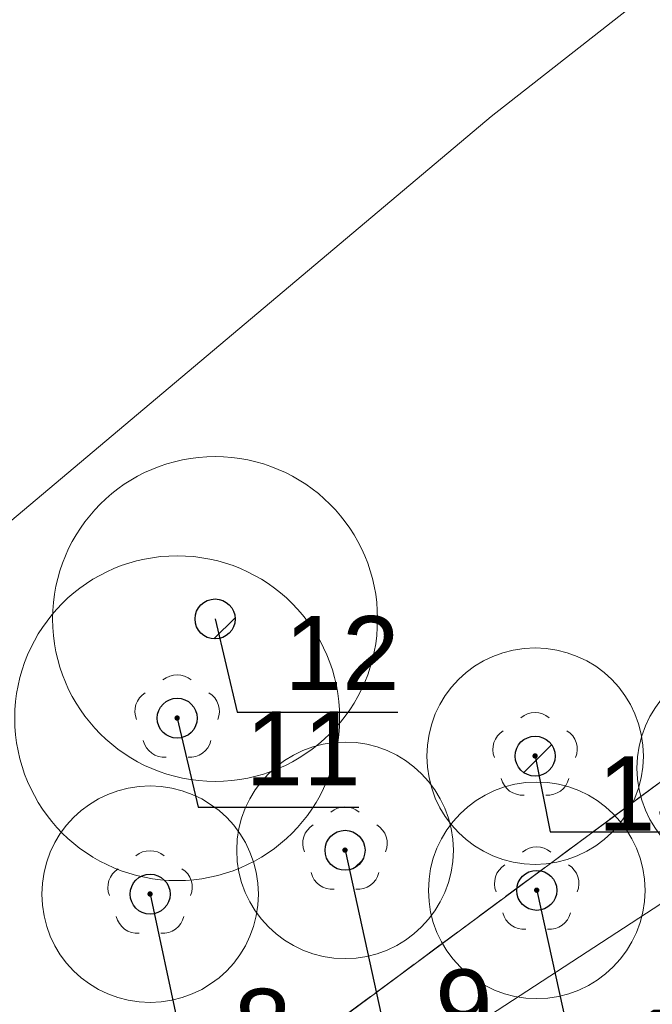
# Model space of a CAD drawing. Header units: metres. Extents: x 6540907 to 6541833, y 5893434 to 5894895.
# Tile 76 of 256: x 6540960 to 6540972, y 5894145 to 5894163. Entities that reach past the tile are written whole.
import ezdxf
from ezdxf import colors
from ezdxf.entities.mleader import LeaderData, LeaderLine
from ezdxf.math import Vec2, Vec3

# ---------------------------------------------------------------- set-up
doc = ezdxf.new("R2010")
doc.units = ezdxf.units.M
doc.header["$MEASUREMENT"] = 0
doc.linetypes.add('219-500', pattern=[0, 0])
doc.linetypes.add('egug-500', pattern=[1, 0.5, -0.5])
doc.layers.get('0').update_dxf_attribs({"color": 2, "linetype": 'CONTINUOUS', "lineweight": 5})
for name, color, linetype, lineweight in [('218-kontur użytku gruntowego', 251, 'CONTINUOUS', 9), ('219-działka ewidencyjna', 152, 'CONTINUOUS', 18), ('drzewo liściaste', 251, 'CONTINUOUS', 9), ('przewód elektroenergetyczny podziemny', 251, 'CONTINUOUS', 9), ('woda stojąca', 251, 'CONTINUOUS', 9), ('z_i_drzewa_liściste_korony', 66, 'CONTINUOUS', 20), ('z_i_drzewa_opis', 7, 'CONTINUOUS', 25)]:
    doc.layers.add(name, color=color, linetype=linetype, lineweight=lineweight)
doc.styles.add('Opisowy', font='arial.ttf')

# ---------------------------------------------------------------- blocks, each defined once
blk = doc.blocks.new('OP021')
at = {"linetype": 'Continuous', "lineweight": 13}
h = blk.add_hatch(color=0, dxfattribs=at)
edge = h.paths.add_edge_path()
edge.add_arc((0, 0), 0.05, 0, 360)
at = {"color": 0, "linetype": 'Continuous', "lineweight": 13}
for centre, start, end in [((0, 0.4), 49.272, 130.728), ((-0.38, 0.124), 121.308, 202.548), ((0.38, 0.124), 337.452, 58.692), ((-0.235, -0.324), 193.221, 274.871), ((0.235, -0.324), 265.129, 346.779)]:
    blk.add_arc(centre, 0.4, start, end, dxfattribs=at)
blk = doc.blocks.new('_None')
blk = doc.blocks.new('punkt')
h = blk.add_hatch()
h.set_pattern_fill('ANSI32', color=256, scale=0.2)
h.set_pattern_definition([(45, (-4781848.87, -5644337.08), (-1.34703841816, 1.34703841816), []), (45, (-4781847.972, -5644337.08), (-1.34703841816, 1.34703841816), [])])
edge = h.paths.add_edge_path()
edge.add_arc((0, 0), 0.243, 0, 360)
blk.add_circle((0, 0), 0.243)

msp = doc.modelspace()

# ---------------------------------------------------------------- linework, layer by layer
at = {"layer": '218-kontur użytku gruntowego', "linetype": 'egug-500', "lineweight": 18, "flags": 128}
for points in [[(6540986.55, 5894160.228), (6540919.14, 5894110.278)], [(6540919.14, 5894110.278), (6540986.55, 5894160.228)]]:
    msp.add_lwpolyline(points, dxfattribs=at)
at = {"layer": '219-działka ewidencyjna', "linetype": '219-500', "lineweight": 18, "flags": 128}
msp.add_lwpolyline([(6540986.55, 5894160.228), (6540919.14, 5894110.278)], dxfattribs=at)
at = {"layer": 'przewód elektroenergetyczny podziemny', "linetype": 'Continuous', "lineweight": 18, "flags": 128}
msp.add_lwpolyline([(6540949.3, 5894132.378), (6540983.91, 5894154.938), (6540995.37, 5894166.578), (6541000.93, 5894175.818), (6541019.64, 5894191.498)], dxfattribs=at)
at = {"layer": 'woda stojąca', "linetype": 'Continuous', "lineweight": 18, "flags": 128}
msp.add_lwpolyline([(6540907.06, 5894107.925), (6540908.8, 5894109.748), (6540915.93, 5894116.298), (6540921.96, 5894121.128), (6540933.44, 5894133.998), (6540944.84, 5894142.188), (6540956.32, 5894151.188), (6540968.69, 5894161.598), (6540976.33, 5894167.588), (6540989.91, 5894183.128), (6540994.84, 5894190.958), (6541002.18, 5894205.438), (6541014.56, 5894211.938), (6541020.38, 5894215.608), (6541022.69, 5894220.518), (6541025.77, 5894221.548), (6541033.93, 5894226.228), (6541046.31, 5894234.428), (6541063.19, 5894246.088), (6541068.21, 5894250.668)], dxfattribs=at)
at = {"layer": 'z_i_drzewa_liściste_korony', "linetype": 'Continuous'}
for centre, radius in [((6540963.591, 5894152.318), 3), ((6540962.891, 5894150.485), 3), ((6540969.501, 5894149.785), 2), ((6540973.381, 5894149.565), 2), ((6540965.991, 5894148.045), 2), ((6540962.391, 5894147.235), 2), ((6540969.531, 5894147.305), 2)]:
    msp.add_circle(centre, radius, dxfattribs=at)

# ---------------------------------------------------------------- block references
at = {"layer": 'drzewo liściaste', "linetype": 'Continuous', "lineweight": 18}
for p in [(6540962.89, 5894150.488), (6540969.5, 5894149.788), (6540969.5, 5894149.788), (6540969.5, 5894149.788), (6540965.99, 5894148.048), (6540965.99, 5894148.048), (6540965.99, 5894148.048), (6540969.53, 5894147.308), (6540969.53, 5894147.308), (6540969.53, 5894147.308), (6540962.39, 5894147.238), (6540962.39, 5894147.238), (6540962.39, 5894147.238)]:
    msp.add_blockref('OP021', p, dxfattribs=at)
at = {"layer": 'z_i_drzewa_opis', "ltscale": 0.01, "xscale": 1.520278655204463, "yscale": 1.520278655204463, "zscale": 1.520278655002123}
for p in [(6540963.591, 5894152.318), (6540962.891, 5894150.485), (6540969.501, 5894149.785), (6540965.991, 5894148.045), (6540962.391, 5894147.235), (6540969.531, 5894147.305)]:
    msp.add_blockref('punkt', p, dxfattribs=at)

# ---------------------------------------------------------------- leaders
at = {"layer": 'z_i_drzewa_opis'}
ml = msp.add_multileader_mtext('Standard', dxfattribs=at)
ml.set_content('12', color=256, style='Opisowy')
ml.set_leader_properties()
ml.set_arrow_properties(name='NONE')
ml.build(insert=Vec2(0, 0))
ml.multileader.update_dxf_attribs({"has_dogleg": 0, "text_left_attachment_type": 6, "text_right_attachment_type": 5, "text_top_attachment_type": 0, "text_bottom_attachment_type": 0, "dogleg_length": 1.914, "arrow_head_size": 7.005})
ctx = ml.context
ctx.base_point, ctx.char_height, ctx.arrow_head_size, ctx.landing_gap_size, ctx.plane_origin = Vec3(6540963.996, 5894150.598), 1.3683, 7.005, 0.876, Vec3(6540957.009, 5894144.342)
ctx.left_attachment, ctx.right_attachment, ctx.attachment_type = 6, 5, 2
notes = []
notes.append((ctx, [(1, (1, 1, 0), (6540960.955, 5894150.598), (1, 0), 3.041, [(0, [(6540963.591, 5894152.318), (6540963.996, 5894150.598), (6540963.996, 5894150.598), (6540963.996, 5894150.598), (6540963.996, 5894150.598), (6540963.996, 5894150.598), (6540963.996, 5894150.598), (6540963.996, 5894150.598), (6540963.996, 5894150.598), (6540963.996, 5894150.598), (6540963.996, 5894150.598), (6540963.996, 5894150.598), (6540963.996, 5894150.598), (6540963.996, 5894150.598), (6540963.996, 5894150.598), (6540963.996, 5894150.598), (6540963.996, 5894150.598), (6540963.996, 5894150.598), (6540963.996, 5894150.598), (6540963.996, 5894150.598), (6540963.996, 5894150.598), (6540963.996, 5894150.598), (6540963.996, 5894150.598), (6540963.996, 5894150.598), (6540963.996, 5894150.598), (6540963.996, 5894150.598), (6540963.996, 5894150.598), (6540963.996, 5894150.598), (6540963.996, 5894150.598), (6540963.996, 5894150.598), (6540963.996, 5894150.598), (6540963.996, 5894150.598), (6540963.996, 5894150.598), (6540963.996, 5894150.598), (6540963.996, 5894150.598), (6540963.996, 5894150.598), (6540963.996, 5894150.598), (6540963.996, 5894150.598), (6540963.996, 5894150.598), (6540963.996, 5894150.598), (6540963.996, 5894150.598), (6540963.996, 5894150.598), (6540963.996, 5894150.598), (6540963.996, 5894150.598), (6540963.996, 5894150.598), (6540963.996, 5894150.598), (6540963.996, 5894150.598), (6540963.996, 5894150.598), (6540963.996, 5894150.598), (6540963.996, 5894150.598), (6540963.996, 5894150.598), (6540963.996, 5894150.598), (6540963.996, 5894150.598), (6540963.996, 5894150.598), (6540963.996, 5894150.598), (6540963.996, 5894150.598), (6540963.996, 5894150.598), (6540963.996, 5894150.598), (6540963.996, 5894150.598), (6540963.996, 5894150.598), (6540963.996, 5894150.598), (6540963.996, 5894150.598), (6540963.996, 5894150.598), (6540963.996, 5894150.598), (6540963.996, 5894150.598), (6540963.996, 5894150.598), (6540963.996, 5894150.598), (6540963.996, 5894150.598), (6540963.996, 5894150.598), (6540963.996, 5894150.598), (6540963.996, 5894150.598), (6540963.996, 5894150.598), (6540963.996, 5894150.598), (6540963.996, 5894150.598), (6540963.996, 5894150.598), (6540963.996, 5894150.598), (6540963.996, 5894150.598), (6540963.996, 5894150.598), (6540963.996, 5894150.598), (6540963.996, 5894150.598), (6540963.996, 5894150.598), (6540963.996, 5894150.598), (6540963.996, 5894150.598), (6540963.996, 5894150.598), (6540963.996, 5894150.598), (6540963.996, 5894150.598), (6540963.996, 5894150.598), (6540963.996, 5894150.598), (6540963.996, 5894150.598), (6540963.996, 5894150.598), (6540963.996, 5894150.598), (6540963.996, 5894150.598), (6540963.996, 5894150.598), (6540963.996, 5894150.598), (6540963.996, 5894150.598), (6540963.996, 5894150.598), (6540963.996, 5894150.598), (6540963.996, 5894150.598), (6540963.996, 5894150.598), (6540963.996, 5894150.598), (6540963.996, 5894150.598), (6540963.996, 5894150.598), (6540963.996, 5894150.598), (6540963.996, 5894150.598), (6540963.996, 5894150.598), (6540963.996, 5894150.598), (6540963.996, 5894150.598), (6540963.996, 5894150.598), (6540963.996, 5894150.598), (6540963.996, 5894150.598), (6540963.996, 5894150.598), (6540963.996, 5894150.598), (6540963.996, 5894150.598), (6540963.996, 5894150.598), (6540963.996, 5894150.598), (6540963.996, 5894150.598), (6540963.996, 5894150.598), (6540963.996, 5894150.598), (6540963.996, 5894150.598), (6540963.996, 5894150.598), (6540963.996, 5894150.598), (6540963.996, 5894150.598), (6540963.996, 5894150.598), (6540963.996, 5894150.598), (6540963.996, 5894150.598), (6540963.996, 5894150.598), (6540963.996, 5894150.598), (6540963.996, 5894150.598)], 256, [])])]))
ctx.mtext.insert, ctx.mtext.flow_direction = Vec3(6540964.871, 5894152.372), 5
ml = msp.add_multileader_mtext('Standard', dxfattribs=at)
ml.set_content('11', color=256, style='Opisowy')
ml.set_leader_properties()
ml.set_arrow_properties(name='NONE')
ml.build(insert=Vec2(0, 0))
ml.multileader.update_dxf_attribs({"has_dogleg": 0, "text_left_attachment_type": 6, "text_right_attachment_type": 5, "text_top_attachment_type": 0, "text_bottom_attachment_type": 0, "dogleg_length": 1.914, "arrow_head_size": 7.005})
ctx = ml.context
ctx.base_point, ctx.char_height, ctx.arrow_head_size, ctx.landing_gap_size, ctx.plane_origin = Vec3(6540963.276, 5894148.839), 1.3683, 7.005, 0.876, Vec3(6540956.308, 5894142.509)
ctx.left_attachment, ctx.right_attachment, ctx.attachment_type = 6, 5, 2
notes.append((ctx, [(1, (1, 1, 0), (6540960.235, 5894148.839), (1, 0), 3.041, [(0, [(6540962.891, 5894150.485), (6540963.276, 5894148.839), (6540963.276, 5894148.839), (6540963.276, 5894148.839), (6540963.276, 5894148.839), (6540963.276, 5894148.839), (6540963.276, 5894148.839), (6540963.276, 5894148.839), (6540963.276, 5894148.839), (6540963.276, 5894148.839), (6540963.276, 5894148.839), (6540963.276, 5894148.839), (6540963.276, 5894148.839), (6540963.276, 5894148.839), (6540963.276, 5894148.839), (6540963.276, 5894148.839), (6540963.276, 5894148.839), (6540963.276, 5894148.839), (6540963.276, 5894148.839), (6540963.276, 5894148.839), (6540963.276, 5894148.839), (6540963.276, 5894148.839), (6540963.276, 5894148.839), (6540963.276, 5894148.839), (6540963.276, 5894148.839), (6540963.276, 5894148.839), (6540963.276, 5894148.839), (6540963.276, 5894148.839), (6540963.276, 5894148.839), (6540963.276, 5894148.839), (6540963.276, 5894148.839), (6540963.276, 5894148.839), (6540963.276, 5894148.839), (6540963.276, 5894148.839), (6540963.276, 5894148.839), (6540963.276, 5894148.839), (6540963.276, 5894148.839), (6540963.276, 5894148.839), (6540963.276, 5894148.839), (6540963.276, 5894148.839), (6540963.276, 5894148.839), (6540963.276, 5894148.839), (6540963.276, 5894148.839), (6540963.276, 5894148.839), (6540963.276, 5894148.839), (6540963.276, 5894148.839), (6540963.276, 5894148.839), (6540963.276, 5894148.839), (6540963.276, 5894148.839), (6540963.276, 5894148.839), (6540963.276, 5894148.839), (6540963.276, 5894148.839), (6540963.276, 5894148.839), (6540963.276, 5894148.839), (6540963.276, 5894148.839), (6540963.276, 5894148.839), (6540963.276, 5894148.839), (6540963.276, 5894148.839), (6540963.276, 5894148.839), (6540963.276, 5894148.839), (6540963.276, 5894148.839), (6540963.276, 5894148.839), (6540963.276, 5894148.839), (6540963.276, 5894148.839), (6540963.276, 5894148.839), (6540963.276, 5894148.839), (6540963.276, 5894148.839), (6540963.276, 5894148.839), (6540963.276, 5894148.839), (6540963.276, 5894148.839), (6540963.276, 5894148.839), (6540963.276, 5894148.839), (6540963.276, 5894148.839), (6540963.276, 5894148.839), (6540963.276, 5894148.839), (6540963.276, 5894148.839), (6540963.276, 5894148.839), (6540963.276, 5894148.839), (6540963.276, 5894148.839), (6540963.276, 5894148.839), (6540963.276, 5894148.839), (6540963.276, 5894148.839), (6540963.276, 5894148.839), (6540963.276, 5894148.839), (6540963.276, 5894148.839), (6540963.276, 5894148.839), (6540963.276, 5894148.839), (6540963.276, 5894148.839), (6540963.276, 5894148.839), (6540963.276, 5894148.839), (6540963.276, 5894148.839), (6540963.276, 5894148.839), (6540963.276, 5894148.839), (6540963.276, 5894148.839), (6540963.276, 5894148.839), (6540963.276, 5894148.839), (6540963.276, 5894148.839), (6540963.276, 5894148.839), (6540963.276, 5894148.839), (6540963.276, 5894148.839), (6540963.276, 5894148.839), (6540963.276, 5894148.839), (6540963.276, 5894148.839), (6540963.276, 5894148.839), (6540963.276, 5894148.839), (6540963.276, 5894148.839), (6540963.276, 5894148.839), (6540963.276, 5894148.839), (6540963.276, 5894148.839), (6540963.276, 5894148.839), (6540963.276, 5894148.839), (6540963.276, 5894148.839), (6540963.276, 5894148.839), (6540963.276, 5894148.839), (6540963.276, 5894148.839), (6540963.276, 5894148.839), (6540963.276, 5894148.839), (6540963.276, 5894148.839), (6540963.276, 5894148.839), (6540963.276, 5894148.839), (6540963.276, 5894148.839), (6540963.276, 5894148.839), (6540963.276, 5894148.839), (6540963.276, 5894148.839), (6540963.276, 5894148.839), (6540963.276, 5894148.839)], 256, [])])]))
ctx.mtext.insert, ctx.mtext.flow_direction = Vec3(6540964.152, 5894150.612), 5
ml = msp.add_multileader_mtext('Standard', dxfattribs=at)
ml.set_content('13', color=256, style='Opisowy')
ml.set_leader_properties()
ml.set_arrow_properties(name='NONE')
ml.build(insert=Vec2(0, 0))
ml.multileader.update_dxf_attribs({"has_dogleg": 0, "text_left_attachment_type": 6, "text_right_attachment_type": 5, "text_top_attachment_type": 0, "text_bottom_attachment_type": 0, "dogleg_length": 1.914, "arrow_head_size": 7.005})
ctx = ml.context
ctx.base_point, ctx.char_height, ctx.arrow_head_size, ctx.landing_gap_size, ctx.plane_origin = Vec3(6540969.78, 5894148.386), 1.3683, 7.005, 0.876, Vec3(6540962.918, 5894141.809)
ctx.left_attachment, ctx.right_attachment, ctx.attachment_type = 6, 5, 2
notes.append((ctx, [(1, (1, 1, 0), (6540966.74, 5894148.386), (1, 0), 3.041, [(0, [(6540969.501, 5894149.785), (6540969.78, 5894148.386), (6540969.78, 5894148.386), (6540969.78, 5894148.386), (6540969.78, 5894148.386), (6540969.78, 5894148.386), (6540969.78, 5894148.386), (6540969.78, 5894148.386), (6540969.78, 5894148.386), (6540969.78, 5894148.386), (6540969.78, 5894148.386), (6540969.78, 5894148.386), (6540969.78, 5894148.386), (6540969.78, 5894148.386), (6540969.78, 5894148.386), (6540969.78, 5894148.386), (6540969.78, 5894148.386), (6540969.78, 5894148.386), (6540969.78, 5894148.386), (6540969.78, 5894148.386), (6540969.78, 5894148.386), (6540969.78, 5894148.386), (6540969.78, 5894148.386), (6540969.78, 5894148.386), (6540969.78, 5894148.386), (6540969.78, 5894148.386), (6540969.78, 5894148.386), (6540969.78, 5894148.386), (6540969.78, 5894148.386), (6540969.78, 5894148.386), (6540969.78, 5894148.386), (6540969.78, 5894148.386), (6540969.78, 5894148.386), (6540969.78, 5894148.386), (6540969.78, 5894148.386), (6540969.78, 5894148.386), (6540969.78, 5894148.386), (6540969.78, 5894148.386), (6540969.78, 5894148.386), (6540969.78, 5894148.386), (6540969.78, 5894148.386), (6540969.78, 5894148.386), (6540969.78, 5894148.386), (6540969.78, 5894148.386), (6540969.78, 5894148.386), (6540969.78, 5894148.386), (6540969.78, 5894148.386), (6540969.78, 5894148.386), (6540969.78, 5894148.386), (6540969.78, 5894148.386), (6540969.78, 5894148.386), (6540969.78, 5894148.386), (6540969.78, 5894148.386), (6540969.78, 5894148.386), (6540969.78, 5894148.386), (6540969.78, 5894148.386), (6540969.78, 5894148.386), (6540969.78, 5894148.386), (6540969.78, 5894148.386), (6540969.78, 5894148.386), (6540969.78, 5894148.386), (6540969.78, 5894148.386), (6540969.78, 5894148.386), (6540969.78, 5894148.386), (6540969.78, 5894148.386), (6540969.78, 5894148.386), (6540969.78, 5894148.386), (6540969.78, 5894148.386), (6540969.78, 5894148.386), (6540969.78, 5894148.386), (6540969.78, 5894148.386), (6540969.78, 5894148.386), (6540969.78, 5894148.386), (6540969.78, 5894148.386), (6540969.78, 5894148.386), (6540969.78, 5894148.386), (6540969.78, 5894148.386), (6540969.78, 5894148.386), (6540969.78, 5894148.386), (6540969.78, 5894148.386), (6540969.78, 5894148.386), (6540969.78, 5894148.386), (6540969.78, 5894148.386), (6540969.78, 5894148.386), (6540969.78, 5894148.386), (6540969.78, 5894148.386), (6540969.78, 5894148.386), (6540969.78, 5894148.386), (6540969.78, 5894148.386), (6540969.78, 5894148.386), (6540969.78, 5894148.386), (6540969.78, 5894148.386), (6540969.78, 5894148.386), (6540969.78, 5894148.386), (6540969.78, 5894148.386), (6540969.78, 5894148.386), (6540969.78, 5894148.386), (6540969.78, 5894148.386), (6540969.78, 5894148.386), (6540969.78, 5894148.386), (6540969.78, 5894148.386), (6540969.78, 5894148.386), (6540969.78, 5894148.386), (6540969.78, 5894148.386), (6540969.78, 5894148.386), (6540969.78, 5894148.386), (6540969.78, 5894148.386), (6540969.78, 5894148.386), (6540969.78, 5894148.386), (6540969.78, 5894148.386), (6540969.78, 5894148.386), (6540969.78, 5894148.386), (6540969.78, 5894148.386), (6540969.78, 5894148.386), (6540969.78, 5894148.386), (6540969.78, 5894148.386), (6540969.78, 5894148.386), (6540969.78, 5894148.386), (6540969.78, 5894148.386), (6540969.78, 5894148.386), (6540969.78, 5894148.386), (6540969.78, 5894148.386), (6540969.78, 5894148.386), (6540969.78, 5894148.386), (6540969.78, 5894148.386), (6540969.78, 5894148.386)], 256, [])])]))
ctx.mtext.insert, ctx.mtext.flow_direction = Vec3(6540970.656, 5894149.778), 5
ml = msp.add_multileader_mtext('Standard', dxfattribs=at)
ml.set_content('14', color=256, style='Opisowy')
ml.set_leader_properties()
ml.set_arrow_properties(name='NONE')
ml.build(insert=Vec2(0, 0))
ml.multileader.update_dxf_attribs({"has_dogleg": 0, "text_left_attachment_type": 6, "text_right_attachment_type": 5, "text_top_attachment_type": 0, "text_bottom_attachment_type": 0, "dogleg_length": 1.914, "arrow_head_size": 7.005})
ctx = ml.context
ctx.base_point, ctx.char_height, ctx.arrow_head_size, ctx.landing_gap_size, ctx.plane_origin = Vec3(6540974.17, 5894145.973), 1.3683, 7.005, 0.876, Vec3(6540966.798, 5894141.589)
ctx.left_attachment, ctx.right_attachment, ctx.attachment_type = 6, 5, 2
notes.append((ctx, [(1, (1, 1, 0), (6540971.129, 5894145.973), (1, 0), 3.041, [(0, [(6540973.381, 5894149.565), (6540974.17, 5894145.973), (6540974.17, 5894145.973), (6540974.17, 5894145.973), (6540974.17, 5894145.973), (6540974.17, 5894145.973), (6540974.17, 5894145.973), (6540974.17, 5894145.973), (6540974.17, 5894145.973), (6540974.17, 5894145.973), (6540974.17, 5894145.973), (6540974.17, 5894145.973), (6540974.17, 5894145.973), (6540974.17, 5894145.973), (6540974.17, 5894145.973), (6540974.17, 5894145.973), (6540974.17, 5894145.973), (6540974.17, 5894145.973), (6540974.17, 5894145.973), (6540974.17, 5894145.973), (6540974.17, 5894145.973), (6540974.17, 5894145.973), (6540974.17, 5894145.973), (6540974.17, 5894145.973), (6540974.17, 5894145.973), (6540974.17, 5894145.973), (6540974.17, 5894145.973), (6540974.17, 5894145.973), (6540974.17, 5894145.973), (6540974.17, 5894145.973), (6540974.17, 5894145.973), (6540974.17, 5894145.973), (6540974.17, 5894145.973), (6540974.17, 5894145.973), (6540974.17, 5894145.973), (6540974.17, 5894145.973), (6540974.17, 5894145.973), (6540974.17, 5894145.973), (6540974.17, 5894145.973), (6540974.17, 5894145.973), (6540974.17, 5894145.973), (6540974.17, 5894145.973), (6540974.17, 5894145.973), (6540974.17, 5894145.973), (6540974.17, 5894145.973), (6540974.17, 5894145.973), (6540974.17, 5894145.973), (6540974.17, 5894145.973), (6540974.17, 5894145.973), (6540974.17, 5894145.973), (6540974.17, 5894145.973), (6540974.17, 5894145.973), (6540974.17, 5894145.973), (6540974.17, 5894145.973), (6540974.17, 5894145.973), (6540974.17, 5894145.973), (6540974.17, 5894145.973), (6540974.17, 5894145.973), (6540974.17, 5894145.973), (6540974.17, 5894145.973), (6540974.17, 5894145.973), (6540974.17, 5894145.973), (6540974.17, 5894145.973), (6540974.17, 5894145.973), (6540974.17, 5894145.973), (6540974.17, 5894145.973), (6540974.17, 5894145.973), (6540974.17, 5894145.973), (6540974.17, 5894145.973), (6540974.17, 5894145.973), (6540974.17, 5894145.973), (6540974.17, 5894145.973), (6540974.17, 5894145.973), (6540974.17, 5894145.973), (6540974.17, 5894145.973), (6540974.17, 5894145.973), (6540974.17, 5894145.973), (6540974.17, 5894145.973), (6540974.17, 5894145.973), (6540974.17, 5894145.973), (6540974.17, 5894145.973), (6540974.17, 5894145.973), (6540974.17, 5894145.973), (6540974.17, 5894145.973), (6540974.17, 5894145.973), (6540974.17, 5894145.973), (6540974.17, 5894145.973), (6540974.17, 5894145.973), (6540974.17, 5894145.973), (6540974.17, 5894145.973), (6540974.17, 5894145.973), (6540974.17, 5894145.973), (6540974.17, 5894145.973), (6540974.17, 5894145.973), (6540974.17, 5894145.973), (6540974.17, 5894145.973), (6540974.17, 5894145.973), (6540974.17, 5894145.973), (6540974.17, 5894145.973), (6540974.17, 5894145.973), (6540974.17, 5894145.973), (6540974.17, 5894145.973), (6540974.17, 5894145.973), (6540974.17, 5894145.973), (6540974.17, 5894145.973), (6540974.17, 5894145.973), (6540974.17, 5894145.973), (6540974.17, 5894145.973), (6540974.17, 5894145.973), (6540974.17, 5894145.973), (6540974.17, 5894145.973), (6540974.17, 5894145.973), (6540974.17, 5894145.973), (6540974.17, 5894145.973), (6540974.17, 5894145.973), (6540974.17, 5894145.973), (6540974.17, 5894145.973), (6540974.17, 5894145.973), (6540974.17, 5894145.973), (6540974.17, 5894145.973), (6540974.17, 5894145.973), (6540974.17, 5894145.973), (6540974.17, 5894145.973), (6540974.17, 5894145.973), (6540974.17, 5894145.973), (6540974.17, 5894145.973)], 256, [])])]))
ctx.mtext.insert, ctx.mtext.flow_direction = Vec3(6540975.045, 5894147.746), 5
ml = msp.add_multileader_mtext('Standard', dxfattribs=at)
ml.set_content('9', color=256, style='Opisowy')
ml.set_leader_properties()
ml.set_arrow_properties(name='NONE')
ml.build(insert=Vec2(0, 0))
ml.multileader.update_dxf_attribs({"has_dogleg": 0, "text_left_attachment_type": 6, "text_right_attachment_type": 5, "text_top_attachment_type": 0, "text_bottom_attachment_type": 0, "dogleg_length": 1.914, "arrow_head_size": 7.005})
ctx = ml.context
ctx.base_point, ctx.char_height, ctx.arrow_head_size, ctx.landing_gap_size, ctx.plane_origin = Vec3(6540966.78, 5894144.453), 1.368, 7.005, 0.876, Vec3(6540959.408, 5894140.069)
ctx.left_attachment, ctx.right_attachment, ctx.attachment_type = 6, 5, 2
notes.append((ctx, [(1, (1, 1, 0), (6540963.739, 5894144.453), (1, 0), 3.041, [(0, [(6540965.991, 5894148.045), (6540966.78, 5894144.453), (6540966.78, 5894144.453), (6540966.78, 5894144.453), (6540966.78, 5894144.453), (6540966.78, 5894144.453), (6540966.78, 5894144.453), (6540966.78, 5894144.453), (6540966.78, 5894144.453), (6540966.78, 5894144.453), (6540966.78, 5894144.453), (6540966.78, 5894144.453), (6540966.78, 5894144.453), (6540966.78, 5894144.453), (6540966.78, 5894144.453), (6540966.78, 5894144.453), (6540966.78, 5894144.453), (6540966.78, 5894144.453), (6540966.78, 5894144.453), (6540966.78, 5894144.453), (6540966.78, 5894144.453), (6540966.78, 5894144.453), (6540966.78, 5894144.453), (6540966.78, 5894144.453), (6540966.78, 5894144.453), (6540966.78, 5894144.453), (6540966.78, 5894144.453), (6540966.78, 5894144.453), (6540966.78, 5894144.453), (6540966.78, 5894144.453), (6540966.78, 5894144.453), (6540966.78, 5894144.453), (6540966.78, 5894144.453), (6540966.78, 5894144.453), (6540966.78, 5894144.453), (6540966.78, 5894144.453), (6540966.78, 5894144.453), (6540966.78, 5894144.453), (6540966.78, 5894144.453), (6540966.78, 5894144.453), (6540966.78, 5894144.453), (6540966.78, 5894144.453), (6540966.78, 5894144.453), (6540966.78, 5894144.453), (6540966.78, 5894144.453), (6540966.78, 5894144.453), (6540966.78, 5894144.453), (6540966.78, 5894144.453), (6540966.78, 5894144.453), (6540966.78, 5894144.453), (6540966.78, 5894144.453), (6540966.78, 5894144.453), (6540966.78, 5894144.453), (6540966.78, 5894144.453), (6540966.78, 5894144.453), (6540966.78, 5894144.453), (6540966.78, 5894144.453), (6540966.78, 5894144.453), (6540966.78, 5894144.453), (6540966.78, 5894144.453), (6540966.78, 5894144.453), (6540966.78, 5894144.453), (6540966.78, 5894144.453), (6540966.78, 5894144.453), (6540966.78, 5894144.453), (6540966.78, 5894144.453), (6540966.78, 5894144.453), (6540966.78, 5894144.453), (6540966.78, 5894144.453), (6540966.78, 5894144.453), (6540966.78, 5894144.453), (6540966.78, 5894144.453), (6540966.78, 5894144.453), (6540966.78, 5894144.453), (6540966.78, 5894144.453), (6540966.78, 5894144.453), (6540966.78, 5894144.453), (6540966.78, 5894144.453), (6540966.78, 5894144.453), (6540966.78, 5894144.453), (6540966.78, 5894144.453), (6540966.78, 5894144.453), (6540966.78, 5894144.453), (6540966.78, 5894144.453), (6540966.78, 5894144.453), (6540966.78, 5894144.453), (6540966.78, 5894144.453), (6540966.78, 5894144.453), (6540966.78, 5894144.453), (6540966.78, 5894144.453), (6540966.78, 5894144.453), (6540966.78, 5894144.453), (6540966.78, 5894144.453), (6540966.78, 5894144.453), (6540966.78, 5894144.453), (6540966.78, 5894144.453), (6540966.78, 5894144.453), (6540966.78, 5894144.453), (6540966.78, 5894144.453), (6540966.78, 5894144.453), (6540966.78, 5894144.453), (6540966.78, 5894144.453), (6540966.78, 5894144.453), (6540966.78, 5894144.453), (6540966.78, 5894144.453), (6540966.78, 5894144.453), (6540966.78, 5894144.453), (6540966.78, 5894144.453), (6540966.78, 5894144.453), (6540966.78, 5894144.453), (6540966.78, 5894144.453), (6540966.78, 5894144.453), (6540966.78, 5894144.453), (6540966.78, 5894144.453), (6540966.78, 5894144.453), (6540966.78, 5894144.453), (6540966.78, 5894144.453), (6540966.78, 5894144.453), (6540966.78, 5894144.453), (6540966.78, 5894144.453), (6540966.78, 5894144.453), (6540966.78, 5894144.453), (6540966.78, 5894144.453), (6540966.78, 5894144.453), (6540966.78, 5894144.453), (6540966.78, 5894144.453)], 256, [])])]))
ctx.mtext.insert, ctx.mtext.flow_direction = Vec3(6540967.655, 5894145.844), 5
ml = msp.add_multileader_mtext('Standard', dxfattribs=at)
ml.set_content('8', color=256, style='Opisowy')
ml.set_leader_properties()
ml.set_arrow_properties(name='NONE')
ml.build(insert=Vec2(0, 0))
ml.multileader.update_dxf_attribs({"has_dogleg": 0, "text_left_attachment_type": 6, "text_right_attachment_type": 5, "text_top_attachment_type": 0, "text_bottom_attachment_type": 0, "dogleg_length": 1.914, "arrow_head_size": 7.005})
ctx = ml.context
ctx.base_point, ctx.char_height, ctx.arrow_head_size, ctx.landing_gap_size, ctx.plane_origin = Vec3(6540963.063, 5894144.094), 1.368, 7.005, 0.876, Vec3(6540955.808, 5894139.259)
ctx.left_attachment, ctx.right_attachment, ctx.attachment_type = 6, 5, 2
notes.append((ctx, [(1, (1, 1, 0), (6540960.022, 5894144.094), (1, 0), 3.041, [(0, [(6540962.391, 5894147.235), (6540963.063, 5894144.094), (6540963.063, 5894144.094), (6540963.063, 5894144.094), (6540963.063, 5894144.094), (6540963.063, 5894144.094), (6540963.063, 5894144.094), (6540963.063, 5894144.094), (6540963.063, 5894144.094), (6540963.063, 5894144.094), (6540963.063, 5894144.094), (6540963.063, 5894144.094), (6540963.063, 5894144.094), (6540963.063, 5894144.094), (6540963.063, 5894144.094), (6540963.063, 5894144.094), (6540963.063, 5894144.094), (6540963.063, 5894144.094), (6540963.063, 5894144.094), (6540963.063, 5894144.094), (6540963.063, 5894144.094), (6540963.063, 5894144.094), (6540963.063, 5894144.094), (6540963.063, 5894144.094), (6540963.063, 5894144.094), (6540963.063, 5894144.094), (6540963.063, 5894144.094), (6540963.063, 5894144.094), (6540963.063, 5894144.094), (6540963.063, 5894144.094), (6540963.063, 5894144.094), (6540963.063, 5894144.094), (6540963.063, 5894144.094), (6540963.063, 5894144.094), (6540963.063, 5894144.094), (6540963.063, 5894144.094), (6540963.063, 5894144.094), (6540963.063, 5894144.094), (6540963.063, 5894144.094), (6540963.063, 5894144.094), (6540963.063, 5894144.094), (6540963.063, 5894144.094), (6540963.063, 5894144.094), (6540963.063, 5894144.094), (6540963.063, 5894144.094), (6540963.063, 5894144.094), (6540963.063, 5894144.094), (6540963.063, 5894144.094), (6540963.063, 5894144.094), (6540963.063, 5894144.094), (6540963.063, 5894144.094), (6540963.063, 5894144.094), (6540963.063, 5894144.094), (6540963.063, 5894144.094), (6540963.063, 5894144.094), (6540963.063, 5894144.094), (6540963.063, 5894144.094), (6540963.063, 5894144.094), (6540963.063, 5894144.094), (6540963.063, 5894144.094), (6540963.063, 5894144.094), (6540963.063, 5894144.094), (6540963.063, 5894144.094), (6540963.063, 5894144.094), (6540963.063, 5894144.094), (6540963.063, 5894144.094), (6540963.063, 5894144.094), (6540963.063, 5894144.094), (6540963.063, 5894144.094), (6540963.063, 5894144.094), (6540963.063, 5894144.094), (6540963.063, 5894144.094), (6540963.063, 5894144.094), (6540963.063, 5894144.094), (6540963.063, 5894144.094), (6540963.063, 5894144.094), (6540963.063, 5894144.094), (6540963.063, 5894144.094), (6540963.063, 5894144.094), (6540963.063, 5894144.094), (6540963.063, 5894144.094), (6540963.063, 5894144.094), (6540963.063, 5894144.094), (6540963.063, 5894144.094), (6540963.063, 5894144.094), (6540963.063, 5894144.094), (6540963.063, 5894144.094), (6540963.063, 5894144.094), (6540963.063, 5894144.094), (6540963.063, 5894144.094), (6540963.063, 5894144.094), (6540963.063, 5894144.094), (6540963.063, 5894144.094), (6540963.063, 5894144.094), (6540963.063, 5894144.094), (6540963.063, 5894144.094), (6540963.063, 5894144.094), (6540963.063, 5894144.094), (6540963.063, 5894144.094), (6540963.063, 5894144.094), (6540963.063, 5894144.094), (6540963.063, 5894144.094), (6540963.063, 5894144.094), (6540963.063, 5894144.094), (6540963.063, 5894144.094), (6540963.063, 5894144.094), (6540963.063, 5894144.094), (6540963.063, 5894144.094), (6540963.063, 5894144.094), (6540963.063, 5894144.094), (6540963.063, 5894144.094), (6540963.063, 5894144.094), (6540963.063, 5894144.094), (6540963.063, 5894144.094), (6540963.063, 5894144.094), (6540963.063, 5894144.094), (6540963.063, 5894144.094), (6540963.063, 5894144.094), (6540963.063, 5894144.094), (6540963.063, 5894144.094), (6540963.063, 5894144.094), (6540963.063, 5894144.094), (6540963.063, 5894144.094), (6540963.063, 5894144.094), (6540963.063, 5894144.094), (6540963.063, 5894144.094)], 256, [])])]))
ctx.mtext.insert, ctx.mtext.flow_direction = Vec3(6540963.938, 5894145.486), 5
ml = msp.add_multileader_mtext('Standard', dxfattribs=at)
ml.set_content('10', color=256, style='Opisowy')
ml.set_leader_properties()
ml.set_arrow_properties(name='NONE')
ml.build(insert=Vec2(0, 0))
ml.multileader.update_dxf_attribs({"has_dogleg": 0, "text_left_attachment_type": 6, "text_right_attachment_type": 5, "text_top_attachment_type": 0, "text_bottom_attachment_type": 0, "dogleg_length": 1.914, "arrow_head_size": 7.005})
ctx = ml.context
ctx.base_point, ctx.char_height, ctx.arrow_head_size, ctx.landing_gap_size, ctx.plane_origin = Vec3(6540970.32, 5894143.713), 1.3683, 7.005, 0.876, Vec3(6540962.948, 5894139.329)
ctx.left_attachment, ctx.right_attachment, ctx.attachment_type = 6, 5, 2
notes.append((ctx, [(1, (1, 1, 0), (6540967.279, 5894143.713), (1, 0), 3.041, [(0, [(6540969.531, 5894147.305), (6540970.32, 5894143.713), (6540970.32, 5894143.713), (6540970.32, 5894143.713), (6540970.32, 5894143.713), (6540970.32, 5894143.713), (6540970.32, 5894143.713), (6540970.32, 5894143.713), (6540970.32, 5894143.713), (6540970.32, 5894143.713), (6540970.32, 5894143.713), (6540970.32, 5894143.713), (6540970.32, 5894143.713), (6540970.32, 5894143.713), (6540970.32, 5894143.713), (6540970.32, 5894143.713), (6540970.32, 5894143.713), (6540970.32, 5894143.713), (6540970.32, 5894143.713), (6540970.32, 5894143.713), (6540970.32, 5894143.713), (6540970.32, 5894143.713), (6540970.32, 5894143.713), (6540970.32, 5894143.713), (6540970.32, 5894143.713), (6540970.32, 5894143.713), (6540970.32, 5894143.713), (6540970.32, 5894143.713), (6540970.32, 5894143.713), (6540970.32, 5894143.713), (6540970.32, 5894143.713), (6540970.32, 5894143.713), (6540970.32, 5894143.713), (6540970.32, 5894143.713), (6540970.32, 5894143.713), (6540970.32, 5894143.713), (6540970.32, 5894143.713), (6540970.32, 5894143.713), (6540970.32, 5894143.713), (6540970.32, 5894143.713), (6540970.32, 5894143.713), (6540970.32, 5894143.713), (6540970.32, 5894143.713), (6540970.32, 5894143.713), (6540970.32, 5894143.713), (6540970.32, 5894143.713), (6540970.32, 5894143.713), (6540970.32, 5894143.713), (6540970.32, 5894143.713), (6540970.32, 5894143.713), (6540970.32, 5894143.713), (6540970.32, 5894143.713), (6540970.32, 5894143.713), (6540970.32, 5894143.713), (6540970.32, 5894143.713), (6540970.32, 5894143.713), (6540970.32, 5894143.713), (6540970.32, 5894143.713), (6540970.32, 5894143.713), (6540970.32, 5894143.713), (6540970.32, 5894143.713), (6540970.32, 5894143.713), (6540970.32, 5894143.713), (6540970.32, 5894143.713), (6540970.32, 5894143.713), (6540970.32, 5894143.713), (6540970.32, 5894143.713), (6540970.32, 5894143.713), (6540970.32, 5894143.713), (6540970.32, 5894143.713), (6540970.32, 5894143.713), (6540970.32, 5894143.713), (6540970.32, 5894143.713), (6540970.32, 5894143.713), (6540970.32, 5894143.713), (6540970.32, 5894143.713), (6540970.32, 5894143.713), (6540970.32, 5894143.713), (6540970.32, 5894143.713), (6540970.32, 5894143.713), (6540970.32, 5894143.713), (6540970.32, 5894143.713), (6540970.32, 5894143.713), (6540970.32, 5894143.713), (6540970.32, 5894143.713), (6540970.32, 5894143.713), (6540970.32, 5894143.713), (6540970.32, 5894143.713), (6540970.32, 5894143.713), (6540970.32, 5894143.713), (6540970.32, 5894143.713), (6540970.32, 5894143.713), (6540970.32, 5894143.713), (6540970.32, 5894143.713), (6540970.32, 5894143.713), (6540970.32, 5894143.713), (6540970.32, 5894143.713), (6540970.32, 5894143.713), (6540970.32, 5894143.713), (6540970.32, 5894143.713), (6540970.32, 5894143.713), (6540970.32, 5894143.713), (6540970.32, 5894143.713), (6540970.32, 5894143.713), (6540970.32, 5894143.713), (6540970.32, 5894143.713), (6540970.32, 5894143.713), (6540970.32, 5894143.713), (6540970.32, 5894143.713), (6540970.32, 5894143.713), (6540970.32, 5894143.713), (6540970.32, 5894143.713), (6540970.32, 5894143.713), (6540970.32, 5894143.713), (6540970.32, 5894143.713), (6540970.32, 5894143.713), (6540970.32, 5894143.713), (6540970.32, 5894143.713), (6540970.32, 5894143.713), (6540970.32, 5894143.713), (6540970.32, 5894143.713), (6540970.32, 5894143.713), (6540970.32, 5894143.713), (6540970.32, 5894143.713), (6540970.32, 5894143.713), (6540970.32, 5894143.713)], 256, [])])]))
ctx.mtext.insert, ctx.mtext.flow_direction = Vec3(6540971.195, 5894145.104), 5
for ctx, leaders in notes:
    for number, flags, end, landing, length, lines in leaders:
        leader = LeaderData()
        leader.index, (leader.has_last_leader_line, leader.has_dogleg_vector, leader.attachment_direction) = number, flags
        leader.last_leader_point, leader.dogleg_vector, leader.dogleg_length = Vec3(end), Vec3(landing), length
        for number, points, colour, breaks in lines:
            line = LeaderLine()
            line.index, line.vertices, line.color, line.breaks = number, Vec3.list(points), colors.encode_raw_color(colour), breaks
            leader.lines.append(line)
        ctx.leaders.append(leader)

doc.saveas('drawing.dxf')
